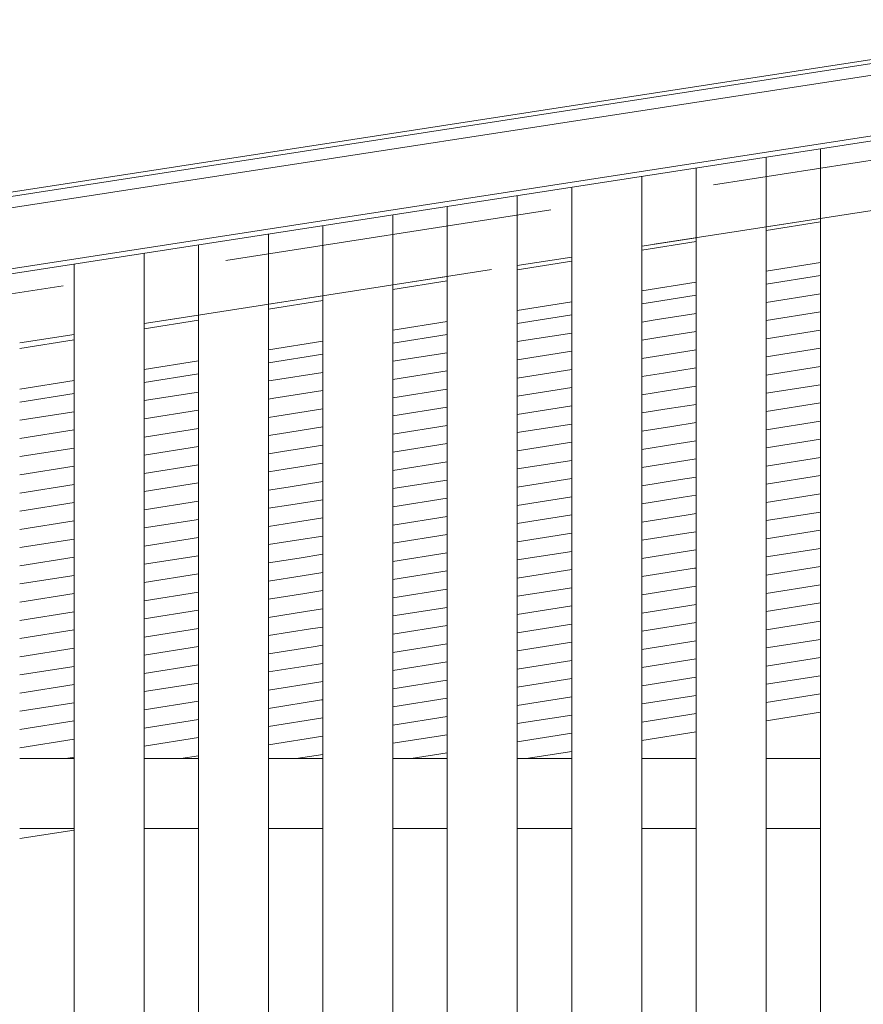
# Model space of a CAD drawing. Header units: millimetres. Extents: x -65 to 293624, y -1905 to 31061.
# Tile 239 of 256: x 120912 to 121454, y 23453 to 24087. Entities that reach past the tile are written whole.
import ezdxf

# ---------------------------------------------------------------- set-up
doc = ezdxf.new("R2010")
doc.units = ezdxf.units.MM
doc.header["$MEASUREMENT"] = 0
doc.linetypes.add('Hidden Line', pattern=[317.5, 211.666667, -105.833333])
for name, color, linetype in [('00 2D joon.AR', 7, 'Continuous'), ('1236 Katuslaed.AR', 7, 'Continuous'), ('1245 Sisehoovi varjestus.AR', 7, 'Continuous'), ('1248 Vihmaveerennid.AR', 7, 'Continuous'), ('1263 Katuse alusserv.AR', 7, 'Continuous')]:
    doc.layers.add(name, color=color, linetype=linetype)

# ---------------------------------------------------------------- blocks, each defined once
blk = doc.blocks.new('Section Element_1428_3', base_point=(20443.11, 12361.43))
at = {"layer": '1248 Vihmaveerennid.AR', "color": 7, "linetype": 'Continuous', "lineweight": 13}
for p, q in [((107570.49, 21918.29), (129117.53, 25242.47)), ((107568.05, 21915.2), (129117.8, 25239.8)), ((115501.87, 23131.81), (129118.53, 25232.53)), ((115501.87, 23092.64), (129122.41, 25193.96)), ((115501.87, 23089.49), (129122.72, 25190.86))]:
    blk.add_line(p, q, dxfattribs=at)
blk = doc.blocks.new('Section Element_1675_3', base_point=(20443.11, 12361.43))
at = {"layer": '1245 Sisehoovi varjestus.AR', "color": 7, "linetype": 'Continuous', "lineweight": 13}
for p, q in [((120946.87, 23611.43), (120911.87, 23611.43)), ((121026.87, 23611.43), (120991.87, 23611.43)), ((121106.87, 23611.43), (121071.87, 23611.43)), ((121186.87, 23611.43), (121151.87, 23611.43)), ((121266.87, 23611.43), (121231.87, 23611.43)), ((121346.87, 23611.43), (121311.87, 23611.43)), ((121426.87, 23611.43), (121391.87, 23611.43)), ((120946.87, 23566.43), (120911.87, 23566.43)), ((121026.87, 23566.43), (120991.87, 23566.43)), ((121106.87, 23566.43), (121071.87, 23566.43)), ((121186.87, 23566.43), (121151.87, 23566.43)), ((121266.87, 23566.43), (121231.87, 23566.43)), ((121346.87, 23566.43), (121311.87, 23566.43)), ((121426.87, 23566.43), (121391.87, 23566.43))]:
    blk.add_line(p, q, dxfattribs=at)
blk = doc.blocks.new('*X2294', base_point=(20443.11, 12361.43))
at = {"layer": '1263 Katuse alusserv.AR', "color": 7, "linetype": 'Continuous', "lineweight": 13}
for p, q in [((120946.87, 23846.24), (120911.87, 23840.71)), ((120946.87, 23846.24), (120911.87, 23840.71)), ((120946.87, 23834.54), (120911.87, 23829.01)), ((120946.87, 23834.54), (120911.87, 23829.01)), ((120946.87, 23822.84), (120911.87, 23817.31)), ((120946.87, 23822.84), (120911.87, 23817.31)), ((120946.87, 23811.14), (120911.87, 23805.61)), ((120946.87, 23811.14), (120911.87, 23805.61)), ((120946.87, 23799.45), (120911.87, 23793.92)), ((120946.87, 23799.45), (120911.87, 23793.92)), ((120946.87, 23787.75), (120911.87, 23782.22)), ((120946.87, 23787.75), (120911.87, 23782.22)), ((120946.87, 23776.05), (120911.87, 23770.52)), ((120946.87, 23776.05), (120911.87, 23770.52)), ((120946.87, 23764.35), (120911.87, 23758.82)), ((120946.87, 23764.35), (120911.87, 23758.82)), ((120946.87, 23752.65), (120911.87, 23747.12)), ((120946.87, 23752.65), (120911.87, 23747.12)), ((120946.87, 23740.95), (120911.87, 23735.42)), ((120946.87, 23740.95), (120911.87, 23735.42)), ((120946.87, 23729.26), (120911.87, 23723.73)), ((120946.87, 23729.26), (120911.87, 23723.73)), ((120946.87, 23717.56), (120911.87, 23712.03)), ((120946.87, 23717.56), (120911.87, 23712.03)), ((120946.87, 23705.86), (120911.87, 23700.33)), ((120946.87, 23705.86), (120911.87, 23700.33)), ((120946.87, 23694.16), (120911.87, 23688.63)), ((120946.87, 23694.16), (120911.87, 23688.63)), ((120946.87, 23682.46), (120911.87, 23676.93)), ((120946.87, 23682.46), (120911.87, 23676.93)), ((120946.87, 23670.76), (120911.87, 23665.23)), ((120946.87, 23670.76), (120911.87, 23665.23)), ((120946.87, 23659.07), (120911.87, 23653.54)), ((120946.87, 23659.07), (120911.87, 23653.54)), ((120946.87, 23647.37), (120911.87, 23641.84)), ((120946.87, 23647.37), (120911.87, 23641.84)), ((120946.87, 23635.67), (120911.87, 23630.14)), ((120946.87, 23635.67), (120911.87, 23630.14)), ((120946.87, 23623.97), (120911.87, 23618.44)), ((120946.87, 23623.97), (120911.87, 23618.44)), ((120946.87, 23612.27), (120941.53, 23611.43)), ((120946.87, 23612.27), (120941.53, 23611.43))]:
    blk.add_line(p, q, dxfattribs=at)
blk = doc.blocks.new('*X2295', base_point=(20443.11, 12361.43))
at = {"layer": '1263 Katuse alusserv.AR', "color": 7, "linetype": 'Continuous', "lineweight": 13}
for p, q in [((120946.87, 23846.24), (120911.87, 23840.71)), ((120946.87, 23846.24), (120911.87, 23840.71)), ((120946.87, 23834.54), (120911.87, 23829.01)), ((120946.87, 23834.54), (120911.87, 23829.01)), ((120946.87, 23822.84), (120911.87, 23817.31)), ((120946.87, 23822.84), (120911.87, 23817.31)), ((120946.87, 23811.14), (120911.87, 23805.61)), ((120946.87, 23811.14), (120911.87, 23805.61)), ((120946.87, 23799.45), (120911.87, 23793.92)), ((120946.87, 23799.45), (120911.87, 23793.92)), ((120946.87, 23787.75), (120911.87, 23782.22)), ((120946.87, 23787.75), (120911.87, 23782.22)), ((120946.87, 23776.05), (120911.87, 23770.52)), ((120946.87, 23776.05), (120911.87, 23770.52)), ((120946.87, 23764.35), (120911.87, 23758.82)), ((120946.87, 23764.35), (120911.87, 23758.82)), ((120946.87, 23752.65), (120911.87, 23747.12)), ((120946.87, 23752.65), (120911.87, 23747.12)), ((120946.87, 23740.95), (120911.87, 23735.42)), ((120946.87, 23740.95), (120911.87, 23735.42)), ((120946.87, 23729.26), (120911.87, 23723.73)), ((120946.87, 23729.26), (120911.87, 23723.73)), ((120946.87, 23717.56), (120911.87, 23712.03)), ((120946.87, 23717.56), (120911.87, 23712.03)), ((120946.87, 23705.86), (120911.87, 23700.33)), ((120946.87, 23705.86), (120911.87, 23700.33)), ((120946.87, 23694.16), (120911.87, 23688.63)), ((120946.87, 23694.16), (120911.87, 23688.63)), ((120946.87, 23682.46), (120911.87, 23676.93)), ((120946.87, 23682.46), (120911.87, 23676.93)), ((120946.87, 23670.76), (120911.87, 23665.23)), ((120946.87, 23670.76), (120911.87, 23665.23)), ((120946.87, 23659.07), (120911.87, 23653.54)), ((120946.87, 23659.07), (120911.87, 23653.54)), ((120946.87, 23647.37), (120911.87, 23641.84)), ((120946.87, 23647.37), (120911.87, 23641.84)), ((120946.87, 23635.67), (120911.87, 23630.14)), ((120946.87, 23635.67), (120911.87, 23630.14)), ((120946.87, 23623.97), (120911.87, 23618.44)), ((120946.87, 23623.97), (120911.87, 23618.44)), ((120946.87, 23612.27), (120941.53, 23611.43)), ((120946.87, 23612.27), (120941.53, 23611.43))]:
    blk.add_line(p, q, dxfattribs=at)
blk = doc.blocks.new('*X2298', base_point=(20443.11, 12361.43))
at = {"layer": '1263 Katuse alusserv.AR', "color": 7, "linetype": 'Continuous', "lineweight": 13}
for p, q in [((121026.87, 23858.88), (120991.87, 23853.35)), ((121026.87, 23858.88), (120991.87, 23853.35)), ((121026.87, 23847.18), (120991.87, 23841.65)), ((121026.87, 23847.18), (120991.87, 23841.65)), ((121026.87, 23835.48), (120991.87, 23829.95)), ((121026.87, 23835.48), (120991.87, 23829.95)), ((121026.87, 23823.78), (120991.87, 23818.25)), ((121026.87, 23823.78), (120991.87, 23818.25)), ((121026.87, 23812.09), (120991.87, 23806.56)), ((121026.87, 23812.09), (120991.87, 23806.56)), ((121026.87, 23800.39), (120991.87, 23794.86)), ((121026.87, 23800.39), (120991.87, 23794.86)), ((121026.87, 23788.69), (120991.87, 23783.16)), ((121026.87, 23788.69), (120991.87, 23783.16)), ((121026.87, 23776.99), (120991.87, 23771.46)), ((121026.87, 23776.99), (120991.87, 23771.46)), ((121026.87, 23765.29), (120991.87, 23759.76)), ((121026.87, 23765.29), (120991.87, 23759.76)), ((121026.87, 23753.59), (120991.87, 23748.06)), ((121026.87, 23753.59), (120991.87, 23748.06)), ((121026.87, 23741.9), (120991.87, 23736.37)), ((121026.87, 23741.9), (120991.87, 23736.37)), ((121026.87, 23730.2), (120991.87, 23724.67)), ((121026.87, 23730.2), (120991.87, 23724.67)), ((121026.87, 23718.5), (120991.87, 23712.97)), ((121026.87, 23718.5), (120991.87, 23712.97)), ((121026.87, 23706.8), (120991.87, 23701.27)), ((121026.87, 23706.8), (120991.87, 23701.27)), ((121026.87, 23695.1), (120991.87, 23689.57)), ((121026.87, 23695.1), (120991.87, 23689.57)), ((121026.87, 23683.41), (120991.87, 23677.88)), ((121026.87, 23683.41), (120991.87, 23677.88)), ((121026.87, 23671.71), (120991.87, 23666.18)), ((121026.87, 23671.71), (120991.87, 23666.18)), ((121026.87, 23660.01), (120991.87, 23654.48)), ((121026.87, 23660.01), (120991.87, 23654.48)), ((121026.87, 23648.31), (120991.87, 23642.78)), ((121026.87, 23648.31), (120991.87, 23642.78)), ((121026.87, 23636.61), (120991.87, 23631.08)), ((121026.87, 23636.61), (120991.87, 23631.08)), ((121026.87, 23624.91), (120991.87, 23619.38)), ((121026.87, 23624.91), (120991.87, 23619.38)), ((121026.87, 23613.22), (121015.56, 23611.43)), ((121026.87, 23613.22), (121015.56, 23611.43))]:
    blk.add_line(p, q, dxfattribs=at)
blk = doc.blocks.new('*X2299', base_point=(20443.11, 12361.43))
at = {"layer": '1263 Katuse alusserv.AR', "color": 7, "linetype": 'Continuous', "lineweight": 13}
for p, q in [((121026.87, 23858.88), (120991.87, 23853.35)), ((121026.87, 23858.88), (120991.87, 23853.35)), ((121026.87, 23847.18), (120991.87, 23841.65)), ((121026.87, 23847.18), (120991.87, 23841.65)), ((121026.87, 23835.48), (120991.87, 23829.95)), ((121026.87, 23835.48), (120991.87, 23829.95)), ((121026.87, 23823.78), (120991.87, 23818.25)), ((121026.87, 23823.78), (120991.87, 23818.25)), ((121026.87, 23812.09), (120991.87, 23806.56)), ((121026.87, 23812.09), (120991.87, 23806.56)), ((121026.87, 23800.39), (120991.87, 23794.86)), ((121026.87, 23800.39), (120991.87, 23794.86)), ((121026.87, 23788.69), (120991.87, 23783.16)), ((121026.87, 23788.69), (120991.87, 23783.16)), ((121026.87, 23776.99), (120991.87, 23771.46)), ((121026.87, 23776.99), (120991.87, 23771.46)), ((121026.87, 23765.29), (120991.87, 23759.76)), ((121026.87, 23765.29), (120991.87, 23759.76)), ((121026.87, 23753.59), (120991.87, 23748.06)), ((121026.87, 23753.59), (120991.87, 23748.06)), ((121026.87, 23741.9), (120991.87, 23736.37)), ((121026.87, 23741.9), (120991.87, 23736.37)), ((121026.87, 23730.2), (120991.87, 23724.67)), ((121026.87, 23730.2), (120991.87, 23724.67)), ((121026.87, 23718.5), (120991.87, 23712.97)), ((121026.87, 23718.5), (120991.87, 23712.97)), ((121026.87, 23706.8), (120991.87, 23701.27)), ((121026.87, 23706.8), (120991.87, 23701.27)), ((121026.87, 23695.1), (120991.87, 23689.57)), ((121026.87, 23695.1), (120991.87, 23689.57)), ((121026.87, 23683.41), (120991.87, 23677.88)), ((121026.87, 23683.41), (120991.87, 23677.88)), ((121026.87, 23671.71), (120991.87, 23666.18)), ((121026.87, 23671.71), (120991.87, 23666.18)), ((121026.87, 23660.01), (120991.87, 23654.48)), ((121026.87, 23660.01), (120991.87, 23654.48)), ((121026.87, 23648.31), (120991.87, 23642.78)), ((121026.87, 23648.31), (120991.87, 23642.78)), ((121026.87, 23636.61), (120991.87, 23631.08)), ((121026.87, 23636.61), (120991.87, 23631.08)), ((121026.87, 23624.91), (120991.87, 23619.38)), ((121026.87, 23624.91), (120991.87, 23619.38)), ((121026.87, 23613.22), (121015.56, 23611.43)), ((121026.87, 23613.22), (121015.56, 23611.43))]:
    blk.add_line(p, q, dxfattribs=at)
blk = doc.blocks.new('*X2300', base_point=(20443.11, 12361.43))
at = {"layer": '1263 Katuse alusserv.AR', "color": 7, "linetype": 'Continuous', "lineweight": 13}
for p, q in [((121106.87, 23871.52), (121071.87, 23865.99)), ((121106.87, 23871.52), (121071.87, 23865.99)), ((121073.6, 23854.56), (121071.87, 23854.29)), ((121073.6, 23854.56), (121071.87, 23854.29)), ((121106.87, 23859.82), (121073.6, 23854.56)), ((121106.87, 23859.82), (121073.6, 23854.56)), ((121106.87, 23848.12), (121075.4, 23843.15)), ((121106.87, 23848.12), (121075.4, 23843.15)), ((121075.4, 23843.15), (121071.87, 23842.59)), ((121075.4, 23843.15), (121071.87, 23842.59)), ((121106.87, 23836.42), (121077.2, 23831.74)), ((121106.87, 23836.42), (121077.2, 23831.74)), ((121077.2, 23831.74), (121071.87, 23830.89)), ((121077.2, 23831.74), (121071.87, 23830.89)), ((121106.87, 23824.73), (121079.01, 23820.32)), ((121106.87, 23824.73), (121079.01, 23820.32)), ((121079.01, 23820.32), (121071.87, 23819.2)), ((121079.01, 23820.32), (121071.87, 23819.2)), ((121106.87, 23813.03), (121080.81, 23808.91)), ((121106.87, 23813.03), (121080.81, 23808.91)), ((121080.81, 23808.91), (121071.87, 23807.5)), ((121080.81, 23808.91), (121071.87, 23807.5)), ((121082.61, 23797.5), (121071.87, 23795.8)), ((121082.61, 23797.5), (121071.87, 23795.8)), ((121106.87, 23801.33), (121082.61, 23797.5)), ((121106.87, 23801.33), (121082.61, 23797.5)), ((121084.42, 23786.08), (121071.87, 23784.1)), ((121084.42, 23786.08), (121071.87, 23784.1)), ((121106.87, 23789.63), (121084.42, 23786.08)), ((121106.87, 23789.63), (121084.42, 23786.08)), ((121086.22, 23774.67), (121071.87, 23772.4)), ((121086.22, 23774.67), (121071.87, 23772.4)), ((121106.87, 23777.93), (121086.22, 23774.67)), ((121106.87, 23777.93), (121086.22, 23774.67)), ((121106.87, 23766.24), (121088.02, 23763.26)), ((121106.87, 23766.24), (121088.02, 23763.26)), ((121088.02, 23763.26), (121071.87, 23760.7)), ((121088.02, 23763.26), (121071.87, 23760.7)), ((121106.87, 23754.54), (121089.83, 23751.84)), ((121106.87, 23754.54), (121089.83, 23751.84)), ((121089.83, 23751.84), (121071.87, 23749.01)), ((121089.83, 23751.84), (121071.87, 23749.01)), ((121091.63, 23740.43), (121071.87, 23737.31)), ((121091.63, 23740.43), (121071.87, 23737.31)), ((121106.87, 23742.84), (121091.63, 23740.43)), ((121106.87, 23742.84), (121091.63, 23740.43)), ((121093.43, 23729.02), (121071.87, 23725.61)), ((121093.43, 23729.02), (121071.87, 23725.61)), ((121106.87, 23731.14), (121093.43, 23729.02)), ((121106.87, 23731.14), (121093.43, 23729.02)), ((121095.24, 23717.6), (121071.87, 23713.91)), ((121095.24, 23717.6), (121071.87, 23713.91)), ((121106.87, 23719.44), (121095.24, 23717.6)), ((121106.87, 23719.44), (121095.24, 23717.6)), ((121097.04, 23706.19), (121071.87, 23702.21)), ((121097.04, 23706.19), (121071.87, 23702.21)), ((121106.87, 23707.74), (121097.04, 23706.19)), ((121106.87, 23707.74), (121097.04, 23706.19)), ((121106.87, 23696.05), (121098.84, 23694.78)), ((121106.87, 23696.05), (121098.84, 23694.78)), ((121098.84, 23694.78), (121071.87, 23690.52)), ((121098.84, 23694.78), (121071.87, 23690.52)), ((121100.65, 23683.36), (121071.87, 23678.82)), ((121100.65, 23683.36), (121071.87, 23678.82)), ((121106.87, 23684.35), (121100.65, 23683.36)), ((121106.87, 23684.35), (121100.65, 23683.36)), ((121102.45, 23671.95), (121071.87, 23667.12)), ((121102.45, 23671.95), (121071.87, 23667.12)), ((121106.87, 23672.65), (121102.45, 23671.95)), ((121106.87, 23672.65), (121102.45, 23671.95)), ((121104.25, 23660.54), (121071.87, 23655.42)), ((121104.25, 23660.54), (121071.87, 23655.42)), ((121106.87, 23660.95), (121104.25, 23660.54)), ((121106.87, 23660.95), (121104.25, 23660.54)), ((121106.06, 23649.12), (121071.87, 23643.72)), ((121106.06, 23649.12), (121071.87, 23643.72)), ((121106.87, 23649.25), (121106.06, 23649.12)), ((121106.87, 23649.25), (121106.06, 23649.12)), ((121106.87, 23637.55), (121071.87, 23632.02)), ((121106.87, 23637.55), (121071.87, 23632.02)), ((121106.87, 23625.86), (121071.87, 23620.33)), ((121106.87, 23625.86), (121071.87, 23620.33)), ((121106.87, 23614.16), (121089.6, 23611.43)), ((121106.87, 23614.16), (121089.6, 23611.43))]:
    blk.add_line(p, q, dxfattribs=at)
blk = doc.blocks.new('*X2301', base_point=(20443.11, 12361.43))
at = {"layer": '1263 Katuse alusserv.AR', "color": 7, "linetype": 'Continuous', "lineweight": 13}
for p, q in [((121106.87, 23871.52), (121071.87, 23865.99)), ((121106.87, 23871.52), (121071.87, 23865.99)), ((121073.6, 23854.56), (121071.87, 23854.29)), ((121073.6, 23854.56), (121071.87, 23854.29)), ((121106.87, 23859.82), (121073.6, 23854.56)), ((121106.87, 23859.82), (121073.6, 23854.56)), ((121106.87, 23848.12), (121075.4, 23843.15)), ((121106.87, 23848.12), (121075.4, 23843.15)), ((121075.4, 23843.15), (121071.87, 23842.59)), ((121075.4, 23843.15), (121071.87, 23842.59)), ((121106.87, 23836.42), (121077.2, 23831.74)), ((121106.87, 23836.42), (121077.2, 23831.74)), ((121077.2, 23831.74), (121071.87, 23830.89)), ((121077.2, 23831.74), (121071.87, 23830.89)), ((121106.87, 23824.73), (121079.01, 23820.32)), ((121106.87, 23824.73), (121079.01, 23820.32)), ((121079.01, 23820.32), (121071.87, 23819.2)), ((121079.01, 23820.32), (121071.87, 23819.2)), ((121106.87, 23813.03), (121080.81, 23808.91)), ((121106.87, 23813.03), (121080.81, 23808.91)), ((121080.81, 23808.91), (121071.87, 23807.5)), ((121080.81, 23808.91), (121071.87, 23807.5)), ((121082.61, 23797.5), (121071.87, 23795.8)), ((121082.61, 23797.5), (121071.87, 23795.8)), ((121106.87, 23801.33), (121082.61, 23797.5)), ((121106.87, 23801.33), (121082.61, 23797.5)), ((121084.42, 23786.08), (121071.87, 23784.1)), ((121084.42, 23786.08), (121071.87, 23784.1)), ((121106.87, 23789.63), (121084.42, 23786.08)), ((121106.87, 23789.63), (121084.42, 23786.08)), ((121086.22, 23774.67), (121071.87, 23772.4)), ((121086.22, 23774.67), (121071.87, 23772.4)), ((121106.87, 23777.93), (121086.22, 23774.67)), ((121106.87, 23777.93), (121086.22, 23774.67)), ((121106.87, 23766.24), (121088.02, 23763.26)), ((121106.87, 23766.24), (121088.02, 23763.26)), ((121088.02, 23763.26), (121071.87, 23760.7)), ((121088.02, 23763.26), (121071.87, 23760.7)), ((121106.87, 23754.54), (121089.83, 23751.84)), ((121106.87, 23754.54), (121089.83, 23751.84)), ((121089.83, 23751.84), (121071.87, 23749.01)), ((121089.83, 23751.84), (121071.87, 23749.01)), ((121091.63, 23740.43), (121071.87, 23737.31)), ((121091.63, 23740.43), (121071.87, 23737.31)), ((121106.87, 23742.84), (121091.63, 23740.43)), ((121106.87, 23742.84), (121091.63, 23740.43)), ((121093.43, 23729.02), (121071.87, 23725.61)), ((121093.43, 23729.02), (121071.87, 23725.61)), ((121106.87, 23731.14), (121093.43, 23729.02)), ((121106.87, 23731.14), (121093.43, 23729.02)), ((121095.24, 23717.6), (121071.87, 23713.91)), ((121095.24, 23717.6), (121071.87, 23713.91)), ((121106.87, 23719.44), (121095.24, 23717.6)), ((121106.87, 23719.44), (121095.24, 23717.6)), ((121097.04, 23706.19), (121071.87, 23702.21)), ((121097.04, 23706.19), (121071.87, 23702.21)), ((121106.87, 23707.74), (121097.04, 23706.19)), ((121106.87, 23707.74), (121097.04, 23706.19)), ((121106.87, 23696.05), (121098.84, 23694.78)), ((121106.87, 23696.05), (121098.84, 23694.78)), ((121098.84, 23694.78), (121071.87, 23690.52)), ((121098.84, 23694.78), (121071.87, 23690.52)), ((121100.65, 23683.36), (121071.87, 23678.82)), ((121100.65, 23683.36), (121071.87, 23678.82)), ((121106.87, 23684.35), (121100.65, 23683.36)), ((121106.87, 23684.35), (121100.65, 23683.36)), ((121102.45, 23671.95), (121071.87, 23667.12)), ((121102.45, 23671.95), (121071.87, 23667.12)), ((121106.87, 23672.65), (121102.45, 23671.95)), ((121106.87, 23672.65), (121102.45, 23671.95)), ((121104.25, 23660.54), (121071.87, 23655.42)), ((121104.25, 23660.54), (121071.87, 23655.42)), ((121106.87, 23660.95), (121104.25, 23660.54)), ((121106.87, 23660.95), (121104.25, 23660.54)), ((121106.06, 23649.12), (121071.87, 23643.72)), ((121106.06, 23649.12), (121071.87, 23643.72)), ((121106.87, 23649.25), (121106.06, 23649.12)), ((121106.87, 23649.25), (121106.06, 23649.12)), ((121106.87, 23637.55), (121071.87, 23632.02)), ((121106.87, 23637.55), (121071.87, 23632.02)), ((121106.87, 23625.86), (121071.87, 23620.33)), ((121106.87, 23625.86), (121071.87, 23620.33)), ((121106.87, 23614.16), (121089.6, 23611.43)), ((121106.87, 23614.16), (121089.6, 23611.43))]:
    blk.add_line(p, q, dxfattribs=at)
blk = doc.blocks.new('*X2302', base_point=(20443.11, 12361.43))
at = {"layer": '1263 Katuse alusserv.AR', "color": 7, "linetype": 'Continuous', "lineweight": 13}
for p, q in [((121186.87, 23884.16), (121151.87, 23878.63)), ((121186.87, 23884.16), (121151.87, 23878.63)), ((121186.87, 23872.46), (121151.87, 23866.93)), ((121186.87, 23872.46), (121151.87, 23866.93)), ((121186.87, 23860.76), (121151.87, 23855.23)), ((121186.87, 23860.76), (121151.87, 23855.23)), ((121186.87, 23849.06), (121151.87, 23843.53)), ((121186.87, 23849.06), (121151.87, 23843.53)), ((121186.87, 23837.37), (121151.87, 23831.84)), ((121186.87, 23837.37), (121151.87, 23831.84)), ((121186.87, 23825.67), (121151.87, 23820.14)), ((121186.87, 23825.67), (121151.87, 23820.14)), ((121186.87, 23813.97), (121151.87, 23808.44)), ((121186.87, 23813.97), (121151.87, 23808.44)), ((121186.87, 23802.27), (121151.87, 23796.74)), ((121186.87, 23802.27), (121151.87, 23796.74)), ((121186.87, 23790.57), (121151.87, 23785.04)), ((121186.87, 23790.57), (121151.87, 23785.04)), ((121186.87, 23778.88), (121151.87, 23773.35)), ((121186.87, 23778.88), (121151.87, 23773.35)), ((121186.87, 23767.18), (121151.87, 23761.65)), ((121186.87, 23767.18), (121151.87, 23761.65)), ((121186.87, 23755.48), (121151.87, 23749.95)), ((121186.87, 23755.48), (121151.87, 23749.95)), ((121186.87, 23743.78), (121151.87, 23738.25)), ((121186.87, 23743.78), (121151.87, 23738.25)), ((121186.87, 23732.08), (121151.87, 23726.55)), ((121186.87, 23732.08), (121151.87, 23726.55)), ((121186.87, 23720.38), (121151.87, 23714.85)), ((121186.87, 23720.38), (121151.87, 23714.85)), ((121186.87, 23708.69), (121151.87, 23703.16)), ((121186.87, 23708.69), (121151.87, 23703.16)), ((121186.87, 23696.99), (121151.87, 23691.46)), ((121186.87, 23696.99), (121151.87, 23691.46)), ((121186.87, 23685.29), (121151.87, 23679.76)), ((121186.87, 23685.29), (121151.87, 23679.76)), ((121186.87, 23673.59), (121151.87, 23668.06)), ((121186.87, 23673.59), (121151.87, 23668.06)), ((121186.87, 23661.89), (121151.87, 23656.36)), ((121186.87, 23661.89), (121151.87, 23656.36)), ((121186.87, 23650.19), (121151.87, 23644.66)), ((121186.87, 23650.19), (121151.87, 23644.66)), ((121186.87, 23638.5), (121151.87, 23632.97)), ((121186.87, 23638.5), (121151.87, 23632.97)), ((121186.87, 23626.8), (121151.87, 23621.27)), ((121186.87, 23626.8), (121151.87, 23621.27)), ((121186.87, 23615.1), (121163.64, 23611.43)), ((121186.87, 23615.1), (121163.64, 23611.43))]:
    blk.add_line(p, q, dxfattribs=at)
blk = doc.blocks.new('*X2303', base_point=(20443.11, 12361.43))
at = {"layer": '1263 Katuse alusserv.AR', "color": 7, "linetype": 'Continuous', "lineweight": 13}
for p, q in [((121186.87, 23884.16), (121151.87, 23878.63)), ((121186.87, 23884.16), (121151.87, 23878.63)), ((121186.87, 23872.46), (121151.87, 23866.93)), ((121186.87, 23872.46), (121151.87, 23866.93)), ((121186.87, 23860.76), (121151.87, 23855.23)), ((121186.87, 23860.76), (121151.87, 23855.23)), ((121186.87, 23849.06), (121151.87, 23843.53)), ((121186.87, 23849.06), (121151.87, 23843.53)), ((121186.87, 23837.37), (121151.87, 23831.84)), ((121186.87, 23837.37), (121151.87, 23831.84)), ((121186.87, 23825.67), (121151.87, 23820.14)), ((121186.87, 23825.67), (121151.87, 23820.14)), ((121186.87, 23813.97), (121151.87, 23808.44)), ((121186.87, 23813.97), (121151.87, 23808.44)), ((121186.87, 23802.27), (121151.87, 23796.74)), ((121186.87, 23802.27), (121151.87, 23796.74)), ((121186.87, 23790.57), (121151.87, 23785.04)), ((121186.87, 23790.57), (121151.87, 23785.04)), ((121186.87, 23778.88), (121151.87, 23773.35)), ((121186.87, 23778.88), (121151.87, 23773.35)), ((121186.87, 23767.18), (121151.87, 23761.65)), ((121186.87, 23767.18), (121151.87, 23761.65)), ((121186.87, 23755.48), (121151.87, 23749.95)), ((121186.87, 23755.48), (121151.87, 23749.95)), ((121186.87, 23743.78), (121151.87, 23738.25)), ((121186.87, 23743.78), (121151.87, 23738.25)), ((121186.87, 23732.08), (121151.87, 23726.55)), ((121186.87, 23732.08), (121151.87, 23726.55)), ((121186.87, 23720.38), (121151.87, 23714.85)), ((121186.87, 23720.38), (121151.87, 23714.85)), ((121186.87, 23708.69), (121151.87, 23703.16)), ((121186.87, 23708.69), (121151.87, 23703.16)), ((121186.87, 23696.99), (121151.87, 23691.46)), ((121186.87, 23696.99), (121151.87, 23691.46)), ((121186.87, 23685.29), (121151.87, 23679.76)), ((121186.87, 23685.29), (121151.87, 23679.76)), ((121186.87, 23673.59), (121151.87, 23668.06)), ((121186.87, 23673.59), (121151.87, 23668.06)), ((121186.87, 23661.89), (121151.87, 23656.36)), ((121186.87, 23661.89), (121151.87, 23656.36)), ((121186.87, 23650.19), (121151.87, 23644.66)), ((121186.87, 23650.19), (121151.87, 23644.66)), ((121186.87, 23638.5), (121151.87, 23632.97)), ((121186.87, 23638.5), (121151.87, 23632.97)), ((121186.87, 23626.8), (121151.87, 23621.27)), ((121186.87, 23626.8), (121151.87, 23621.27)), ((121186.87, 23615.1), (121163.64, 23611.43)), ((121186.87, 23615.1), (121163.64, 23611.43))]:
    blk.add_line(p, q, dxfattribs=at)
blk = doc.blocks.new('*X2304', base_point=(20443.11, 12361.43))
at = {"layer": '1263 Katuse alusserv.AR', "color": 7, "linetype": 'Continuous', "lineweight": 13}
for p, q in [((121266.87, 23896.8), (121231.87, 23891.27)), ((121266.87, 23896.8), (121231.87, 23891.27)), ((121266.87, 23885.1), (121231.87, 23879.57)), ((121266.87, 23885.1), (121231.87, 23879.57)), ((121266.87, 23873.4), (121231.87, 23867.87)), ((121266.87, 23873.4), (121231.87, 23867.87)), ((121266.87, 23861.71), (121231.87, 23856.18)), ((121266.87, 23861.71), (121231.87, 23856.18)), ((121266.87, 23850.01), (121231.87, 23844.48)), ((121266.87, 23850.01), (121231.87, 23844.48)), ((121266.87, 23838.31), (121231.87, 23832.78)), ((121266.87, 23838.31), (121231.87, 23832.78)), ((121266.87, 23826.61), (121231.87, 23821.08)), ((121266.87, 23826.61), (121231.87, 23821.08)), ((121266.87, 23814.91), (121231.87, 23809.38)), ((121266.87, 23814.91), (121231.87, 23809.38)), ((121266.87, 23803.21), (121231.87, 23797.68)), ((121266.87, 23803.21), (121231.87, 23797.68)), ((121266.87, 23791.52), (121231.87, 23785.99)), ((121266.87, 23791.52), (121231.87, 23785.99)), ((121266.87, 23779.82), (121231.87, 23774.29)), ((121266.87, 23779.82), (121231.87, 23774.29)), ((121266.87, 23768.12), (121231.87, 23762.59)), ((121266.87, 23768.12), (121231.87, 23762.59)), ((121266.87, 23756.42), (121231.87, 23750.89)), ((121266.87, 23756.42), (121231.87, 23750.89)), ((121266.87, 23744.72), (121231.87, 23739.19)), ((121266.87, 23744.72), (121231.87, 23739.19)), ((121266.87, 23733.02), (121231.87, 23727.49)), ((121266.87, 23733.02), (121231.87, 23727.49)), ((121266.87, 23721.33), (121231.87, 23715.8)), ((121266.87, 23721.33), (121231.87, 23715.8)), ((121266.87, 23709.63), (121231.87, 23704.1)), ((121266.87, 23709.63), (121231.87, 23704.1)), ((121266.87, 23697.93), (121231.87, 23692.4)), ((121266.87, 23697.93), (121231.87, 23692.4)), ((121266.87, 23686.23), (121231.87, 23680.7)), ((121266.87, 23686.23), (121231.87, 23680.7)), ((121266.87, 23674.53), (121231.87, 23669)), ((121266.87, 23674.53), (121231.87, 23669)), ((121266.87, 23662.83), (121231.87, 23657.3)), ((121266.87, 23662.83), (121231.87, 23657.3)), ((121266.87, 23651.14), (121231.87, 23645.61)), ((121266.87, 23651.14), (121231.87, 23645.61)), ((121266.87, 23639.44), (121231.87, 23633.91)), ((121266.87, 23639.44), (121231.87, 23633.91)), ((121266.87, 23627.74), (121231.87, 23622.21)), ((121266.87, 23627.74), (121231.87, 23622.21))]:
    blk.add_line(p, q, dxfattribs=at)
blk = doc.blocks.new('*X2305', base_point=(20443.11, 12361.43))
at = {"layer": '1263 Katuse alusserv.AR', "color": 7, "linetype": 'Continuous', "lineweight": 13}
for p, q in [((121266.87, 23896.8), (121231.87, 23891.27)), ((121266.87, 23896.8), (121231.87, 23891.27)), ((121266.87, 23885.1), (121231.87, 23879.57)), ((121266.87, 23885.1), (121231.87, 23879.57)), ((121266.87, 23873.4), (121231.87, 23867.87)), ((121266.87, 23873.4), (121231.87, 23867.87)), ((121266.87, 23861.71), (121231.87, 23856.18)), ((121266.87, 23861.71), (121231.87, 23856.18)), ((121266.87, 23850.01), (121231.87, 23844.48)), ((121266.87, 23850.01), (121231.87, 23844.48)), ((121266.87, 23838.31), (121231.87, 23832.78)), ((121266.87, 23838.31), (121231.87, 23832.78)), ((121266.87, 23826.61), (121231.87, 23821.08)), ((121266.87, 23826.61), (121231.87, 23821.08)), ((121266.87, 23814.91), (121231.87, 23809.38)), ((121266.87, 23814.91), (121231.87, 23809.38)), ((121266.87, 23803.21), (121231.87, 23797.68)), ((121266.87, 23803.21), (121231.87, 23797.68)), ((121266.87, 23791.52), (121231.87, 23785.99)), ((121266.87, 23791.52), (121231.87, 23785.99)), ((121266.87, 23779.82), (121231.87, 23774.29)), ((121266.87, 23779.82), (121231.87, 23774.29)), ((121266.87, 23768.12), (121231.87, 23762.59)), ((121266.87, 23768.12), (121231.87, 23762.59)), ((121266.87, 23756.42), (121231.87, 23750.89)), ((121266.87, 23756.42), (121231.87, 23750.89)), ((121266.87, 23744.72), (121231.87, 23739.19)), ((121266.87, 23744.72), (121231.87, 23739.19)), ((121266.87, 23733.02), (121231.87, 23727.49)), ((121266.87, 23733.02), (121231.87, 23727.49)), ((121266.87, 23721.33), (121231.87, 23715.8)), ((121266.87, 23721.33), (121231.87, 23715.8)), ((121266.87, 23709.63), (121231.87, 23704.1)), ((121266.87, 23709.63), (121231.87, 23704.1)), ((121266.87, 23697.93), (121231.87, 23692.4)), ((121266.87, 23697.93), (121231.87, 23692.4)), ((121266.87, 23686.23), (121231.87, 23680.7)), ((121266.87, 23686.23), (121231.87, 23680.7)), ((121266.87, 23674.53), (121231.87, 23669)), ((121266.87, 23674.53), (121231.87, 23669)), ((121266.87, 23662.83), (121231.87, 23657.3)), ((121266.87, 23662.83), (121231.87, 23657.3)), ((121266.87, 23651.14), (121231.87, 23645.61)), ((121266.87, 23651.14), (121231.87, 23645.61)), ((121266.87, 23639.44), (121231.87, 23633.91)), ((121266.87, 23639.44), (121231.87, 23633.91)), ((121266.87, 23627.74), (121231.87, 23622.21)), ((121266.87, 23627.74), (121231.87, 23622.21))]:
    blk.add_line(p, q, dxfattribs=at)
blk = doc.blocks.new('*X2306', base_point=(20443.11, 12361.43))
at = {"layer": '1263 Katuse alusserv.AR', "color": 7, "linetype": 'Continuous', "lineweight": 13}
for p, q in [((121318.73, 23904.99), (121311.87, 23903.91)), ((121318.73, 23904.99), (121311.87, 23903.91)), ((121346.87, 23909.44), (121318.73, 23904.99)), ((121346.87, 23909.44), (121318.73, 23904.99)), ((121320.53, 23893.58), (121311.87, 23892.21)), ((121320.53, 23893.58), (121311.87, 23892.21)), ((121346.87, 23897.74), (121320.53, 23893.58)), ((121346.87, 23897.74), (121320.53, 23893.58)), ((121346.87, 23886.04), (121322.34, 23882.17)), ((121346.87, 23886.04), (121322.34, 23882.17)), ((121322.34, 23882.17), (121311.87, 23880.51)), ((121322.34, 23882.17), (121311.87, 23880.51)), ((121346.87, 23874.35), (121324.14, 23870.75)), ((121346.87, 23874.35), (121324.14, 23870.75)), ((121324.14, 23870.75), (121311.87, 23868.82)), ((121324.14, 23870.75), (121311.87, 23868.82)), ((121346.87, 23862.65), (121325.94, 23859.34)), ((121346.87, 23862.65), (121325.94, 23859.34)), ((121325.94, 23859.34), (121311.87, 23857.12)), ((121325.94, 23859.34), (121311.87, 23857.12)), ((121327.75, 23847.93), (121311.87, 23845.42)), ((121327.75, 23847.93), (121311.87, 23845.42)), ((121346.87, 23850.95), (121327.75, 23847.93)), ((121346.87, 23850.95), (121327.75, 23847.93)), ((121329.55, 23836.51), (121311.87, 23833.72)), ((121329.55, 23836.51), (121311.87, 23833.72)), ((121346.87, 23839.25), (121329.55, 23836.51)), ((121346.87, 23839.25), (121329.55, 23836.51)), ((121331.35, 23825.1), (121311.87, 23822.02)), ((121331.35, 23825.1), (121311.87, 23822.02)), ((121346.87, 23827.55), (121331.35, 23825.1)), ((121346.87, 23827.55), (121331.35, 23825.1)), ((121333.16, 23813.69), (121311.87, 23810.32)), ((121333.16, 23813.69), (121311.87, 23810.32)), ((121346.87, 23815.85), (121333.16, 23813.69)), ((121346.87, 23815.85), (121333.16, 23813.69)), ((121346.87, 23804.16), (121334.96, 23802.27)), ((121346.87, 23804.16), (121334.96, 23802.27)), ((121334.96, 23802.27), (121311.87, 23798.63)), ((121334.96, 23802.27), (121311.87, 23798.63)), ((121336.76, 23790.86), (121311.87, 23786.93)), ((121336.76, 23790.86), (121311.87, 23786.93)), ((121346.87, 23792.46), (121336.76, 23790.86)), ((121346.87, 23792.46), (121336.76, 23790.86)), ((121338.57, 23779.45), (121311.87, 23775.23)), ((121338.57, 23779.45), (121311.87, 23775.23)), ((121346.87, 23780.76), (121338.57, 23779.45)), ((121346.87, 23780.76), (121338.57, 23779.45)), ((121340.37, 23768.03), (121311.87, 23763.53)), ((121340.37, 23768.03), (121311.87, 23763.53)), ((121346.87, 23769.06), (121340.37, 23768.03)), ((121346.87, 23769.06), (121340.37, 23768.03)), ((121342.17, 23756.62), (121311.87, 23751.83)), ((121342.17, 23756.62), (121311.87, 23751.83)), ((121346.87, 23757.36), (121342.17, 23756.62)), ((121346.87, 23757.36), (121342.17, 23756.62)), ((121343.98, 23745.21), (121311.87, 23740.13)), ((121343.98, 23745.21), (121311.87, 23740.13)), ((121346.87, 23745.66), (121343.98, 23745.21)), ((121346.87, 23745.66), (121343.98, 23745.21)), ((121345.78, 23733.79), (121311.87, 23728.44)), ((121345.78, 23733.79), (121311.87, 23728.44)), ((121346.87, 23733.97), (121345.78, 23733.79)), ((121346.87, 23733.97), (121345.78, 23733.79)), ((121346.87, 23722.27), (121311.87, 23716.74)), ((121346.87, 23722.27), (121311.87, 23716.74)), ((121346.87, 23710.57), (121311.87, 23705.04)), ((121346.87, 23710.57), (121311.87, 23705.04)), ((121346.87, 23698.87), (121311.87, 23693.34)), ((121346.87, 23698.87), (121311.87, 23693.34)), ((121346.87, 23687.17), (121311.87, 23681.64)), ((121346.87, 23687.17), (121311.87, 23681.64)), ((121346.87, 23675.48), (121311.87, 23669.94)), ((121346.87, 23675.48), (121311.87, 23669.94)), ((121346.87, 23663.78), (121311.87, 23658.25)), ((121346.87, 23663.78), (121311.87, 23658.25)), ((121346.87, 23652.08), (121311.87, 23646.55)), ((121346.87, 23652.08), (121311.87, 23646.55)), ((121346.87, 23640.38), (121311.87, 23634.85)), ((121346.87, 23640.38), (121311.87, 23634.85))]:
    blk.add_line(p, q, dxfattribs=at)
blk = doc.blocks.new('*X2307', base_point=(20443.11, 12361.43))
at = {"layer": '1263 Katuse alusserv.AR', "color": 7, "linetype": 'Continuous', "lineweight": 13}
for p, q in [((121318.73, 23904.99), (121311.87, 23903.91)), ((121318.73, 23904.99), (121311.87, 23903.91)), ((121346.87, 23909.44), (121318.73, 23904.99)), ((121346.87, 23909.44), (121318.73, 23904.99)), ((121320.53, 23893.58), (121311.87, 23892.21)), ((121320.53, 23893.58), (121311.87, 23892.21)), ((121346.87, 23897.74), (121320.53, 23893.58)), ((121346.87, 23897.74), (121320.53, 23893.58)), ((121346.87, 23886.04), (121322.34, 23882.17)), ((121346.87, 23886.04), (121322.34, 23882.17)), ((121322.34, 23882.17), (121311.87, 23880.51)), ((121322.34, 23882.17), (121311.87, 23880.51)), ((121346.87, 23874.35), (121324.14, 23870.75)), ((121346.87, 23874.35), (121324.14, 23870.75)), ((121324.14, 23870.75), (121311.87, 23868.82)), ((121324.14, 23870.75), (121311.87, 23868.82)), ((121346.87, 23862.65), (121325.94, 23859.34)), ((121346.87, 23862.65), (121325.94, 23859.34)), ((121325.94, 23859.34), (121311.87, 23857.12)), ((121325.94, 23859.34), (121311.87, 23857.12)), ((121327.75, 23847.93), (121311.87, 23845.42)), ((121327.75, 23847.93), (121311.87, 23845.42)), ((121346.87, 23850.95), (121327.75, 23847.93)), ((121346.87, 23850.95), (121327.75, 23847.93)), ((121329.55, 23836.51), (121311.87, 23833.72)), ((121329.55, 23836.51), (121311.87, 23833.72)), ((121346.87, 23839.25), (121329.55, 23836.51)), ((121346.87, 23839.25), (121329.55, 23836.51)), ((121331.35, 23825.1), (121311.87, 23822.02)), ((121331.35, 23825.1), (121311.87, 23822.02)), ((121346.87, 23827.55), (121331.35, 23825.1)), ((121346.87, 23827.55), (121331.35, 23825.1)), ((121333.16, 23813.69), (121311.87, 23810.32)), ((121333.16, 23813.69), (121311.87, 23810.32)), ((121346.87, 23815.85), (121333.16, 23813.69)), ((121346.87, 23815.85), (121333.16, 23813.69)), ((121346.87, 23804.16), (121334.96, 23802.27)), ((121346.87, 23804.16), (121334.96, 23802.27)), ((121334.96, 23802.27), (121311.87, 23798.63)), ((121334.96, 23802.27), (121311.87, 23798.63)), ((121336.76, 23790.86), (121311.87, 23786.93)), ((121336.76, 23790.86), (121311.87, 23786.93)), ((121346.87, 23792.46), (121336.76, 23790.86)), ((121346.87, 23792.46), (121336.76, 23790.86)), ((121338.57, 23779.45), (121311.87, 23775.23)), ((121338.57, 23779.45), (121311.87, 23775.23)), ((121346.87, 23780.76), (121338.57, 23779.45)), ((121346.87, 23780.76), (121338.57, 23779.45)), ((121340.37, 23768.03), (121311.87, 23763.53)), ((121340.37, 23768.03), (121311.87, 23763.53)), ((121346.87, 23769.06), (121340.37, 23768.03)), ((121346.87, 23769.06), (121340.37, 23768.03)), ((121342.17, 23756.62), (121311.87, 23751.83)), ((121342.17, 23756.62), (121311.87, 23751.83)), ((121346.87, 23757.36), (121342.17, 23756.62)), ((121346.87, 23757.36), (121342.17, 23756.62)), ((121343.98, 23745.21), (121311.87, 23740.13)), ((121343.98, 23745.21), (121311.87, 23740.13)), ((121346.87, 23745.66), (121343.98, 23745.21)), ((121346.87, 23745.66), (121343.98, 23745.21)), ((121345.78, 23733.79), (121311.87, 23728.44)), ((121345.78, 23733.79), (121311.87, 23728.44)), ((121346.87, 23733.97), (121345.78, 23733.79)), ((121346.87, 23733.97), (121345.78, 23733.79)), ((121346.87, 23722.27), (121311.87, 23716.74)), ((121346.87, 23722.27), (121311.87, 23716.74)), ((121346.87, 23710.57), (121311.87, 23705.04)), ((121346.87, 23710.57), (121311.87, 23705.04)), ((121346.87, 23698.87), (121311.87, 23693.34)), ((121346.87, 23698.87), (121311.87, 23693.34)), ((121346.87, 23687.17), (121311.87, 23681.64)), ((121346.87, 23687.17), (121311.87, 23681.64)), ((121346.87, 23675.48), (121311.87, 23669.94)), ((121346.87, 23675.48), (121311.87, 23669.94)), ((121346.87, 23663.78), (121311.87, 23658.25)), ((121346.87, 23663.78), (121311.87, 23658.25)), ((121346.87, 23652.08), (121311.87, 23646.55)), ((121346.87, 23652.08), (121311.87, 23646.55)), ((121346.87, 23640.38), (121311.87, 23634.85)), ((121346.87, 23640.38), (121311.87, 23634.85))]:
    blk.add_line(p, q, dxfattribs=at)
blk = doc.blocks.new('*X2308', base_point=(20443.11, 12361.43))
at = {"layer": '1263 Katuse alusserv.AR', "color": 7, "linetype": 'Continuous', "lineweight": 13}
for p, q in [((121426.87, 23922.08), (121391.87, 23916.55)), ((121426.87, 23922.08), (121391.87, 23916.55)), ((121426.87, 23910.38), (121391.87, 23904.85)), ((121426.87, 23910.38), (121391.87, 23904.85)), ((121426.87, 23898.68), (121391.87, 23893.15)), ((121426.87, 23898.68), (121391.87, 23893.15)), ((121426.87, 23886.99), (121391.87, 23881.46)), ((121426.87, 23886.99), (121391.87, 23881.46)), ((121426.87, 23875.29), (121391.87, 23869.76)), ((121426.87, 23875.29), (121391.87, 23869.76)), ((121426.87, 23863.59), (121391.87, 23858.06)), ((121426.87, 23863.59), (121391.87, 23858.06)), ((121426.87, 23851.89), (121391.87, 23846.36)), ((121426.87, 23851.89), (121391.87, 23846.36)), ((121426.87, 23840.19), (121391.87, 23834.66)), ((121426.87, 23840.19), (121391.87, 23834.66)), ((121426.87, 23828.49), (121391.87, 23822.96)), ((121426.87, 23828.49), (121391.87, 23822.96)), ((121426.87, 23816.8), (121391.87, 23811.27)), ((121426.87, 23816.8), (121391.87, 23811.27)), ((121426.87, 23805.1), (121391.87, 23799.57)), ((121426.87, 23805.1), (121391.87, 23799.57)), ((121426.87, 23793.4), (121391.87, 23787.87)), ((121426.87, 23793.4), (121391.87, 23787.87)), ((121426.87, 23781.7), (121391.87, 23776.17)), ((121426.87, 23781.7), (121391.87, 23776.17)), ((121426.87, 23770), (121391.87, 23764.47)), ((121426.87, 23770), (121391.87, 23764.47)), ((121426.87, 23758.3), (121391.87, 23752.77)), ((121426.87, 23758.3), (121391.87, 23752.77)), ((121426.87, 23746.61), (121391.87, 23741.08)), ((121426.87, 23746.61), (121391.87, 23741.08)), ((121426.87, 23734.91), (121391.87, 23729.38)), ((121426.87, 23734.91), (121391.87, 23729.38)), ((121426.87, 23723.21), (121391.87, 23717.68)), ((121426.87, 23723.21), (121391.87, 23717.68)), ((121426.87, 23711.51), (121391.87, 23705.98)), ((121426.87, 23711.51), (121391.87, 23705.98)), ((121426.87, 23699.81), (121391.87, 23694.28)), ((121426.87, 23699.81), (121391.87, 23694.28)), ((121426.87, 23688.12), (121391.87, 23682.59)), ((121426.87, 23688.12), (121391.87, 23682.59)), ((121426.87, 23676.42), (121391.87, 23670.89)), ((121426.87, 23676.42), (121391.87, 23670.89)), ((121426.87, 23664.72), (121391.87, 23659.19)), ((121426.87, 23664.72), (121391.87, 23659.19)), ((121426.87, 23653.02), (121391.87, 23647.49)), ((121426.87, 23653.02), (121391.87, 23647.49))]:
    blk.add_line(p, q, dxfattribs=at)
blk = doc.blocks.new('*X2309', base_point=(20443.11, 12361.43))
at = {"layer": '1263 Katuse alusserv.AR', "color": 7, "linetype": 'Continuous', "lineweight": 13}
for p, q in [((121426.87, 23922.08), (121391.87, 23916.55)), ((121426.87, 23922.08), (121391.87, 23916.55)), ((121426.87, 23910.38), (121391.87, 23904.85)), ((121426.87, 23910.38), (121391.87, 23904.85)), ((121426.87, 23898.68), (121391.87, 23893.15)), ((121426.87, 23898.68), (121391.87, 23893.15)), ((121426.87, 23886.99), (121391.87, 23881.46)), ((121426.87, 23886.99), (121391.87, 23881.46)), ((121426.87, 23875.29), (121391.87, 23869.76)), ((121426.87, 23875.29), (121391.87, 23869.76)), ((121426.87, 23863.59), (121391.87, 23858.06)), ((121426.87, 23863.59), (121391.87, 23858.06)), ((121426.87, 23851.89), (121391.87, 23846.36)), ((121426.87, 23851.89), (121391.87, 23846.36)), ((121426.87, 23840.19), (121391.87, 23834.66)), ((121426.87, 23840.19), (121391.87, 23834.66)), ((121426.87, 23828.49), (121391.87, 23822.96)), ((121426.87, 23828.49), (121391.87, 23822.96)), ((121426.87, 23816.8), (121391.87, 23811.27)), ((121426.87, 23816.8), (121391.87, 23811.27)), ((121426.87, 23805.1), (121391.87, 23799.57)), ((121426.87, 23805.1), (121391.87, 23799.57)), ((121426.87, 23793.4), (121391.87, 23787.87)), ((121426.87, 23793.4), (121391.87, 23787.87)), ((121426.87, 23781.7), (121391.87, 23776.17)), ((121426.87, 23781.7), (121391.87, 23776.17)), ((121426.87, 23770), (121391.87, 23764.47)), ((121426.87, 23770), (121391.87, 23764.47)), ((121426.87, 23758.3), (121391.87, 23752.77)), ((121426.87, 23758.3), (121391.87, 23752.77)), ((121426.87, 23746.61), (121391.87, 23741.08)), ((121426.87, 23746.61), (121391.87, 23741.08)), ((121426.87, 23734.91), (121391.87, 23729.38)), ((121426.87, 23734.91), (121391.87, 23729.38)), ((121426.87, 23723.21), (121391.87, 23717.68)), ((121426.87, 23723.21), (121391.87, 23717.68)), ((121426.87, 23711.51), (121391.87, 23705.98)), ((121426.87, 23711.51), (121391.87, 23705.98)), ((121426.87, 23699.81), (121391.87, 23694.28)), ((121426.87, 23699.81), (121391.87, 23694.28)), ((121426.87, 23688.12), (121391.87, 23682.59)), ((121426.87, 23688.12), (121391.87, 23682.59)), ((121426.87, 23676.42), (121391.87, 23670.89)), ((121426.87, 23676.42), (121391.87, 23670.89)), ((121426.87, 23664.72), (121391.87, 23659.19)), ((121426.87, 23664.72), (121391.87, 23659.19)), ((121426.87, 23653.02), (121391.87, 23647.49)), ((121426.87, 23653.02), (121391.87, 23647.49))]:
    blk.add_line(p, q, dxfattribs=at)
blk = doc.blocks.new('Section Element_1680_3', base_point=(20443.11, 12361.43))
at = {"layer": '1263 Katuse alusserv.AR', "color": 7, "linetype": 'Continuous', "lineweight": 13}
for p, q in [((121391.87, 23635.79), (121426.87, 23641.32)), ((121311.87, 23623.15), (121346.87, 23628.68)), ((121237.68, 23611.43), (121266.87, 23616.04)), ((120911.87, 23559.95), (120946.87, 23565.48))]:
    blk.add_line(p, q, dxfattribs=at)
at = {"layer": '1263 Katuse alusserv.AR', "lineweight": 0}
for name in ['*X2308', '*X2309', '*X2306', '*X2307', '*X2304', '*X2305', '*X2302', '*X2303', '*X2300', '*X2301', '*X2298', '*X2299', '*X2294', '*X2295']:
    blk.add_blockref(name, (20443.11, 12361.43), dxfattribs=at)
blk = doc.blocks.new('Section Element_1941_3', base_point=(20443.11, 12361.43))
at = {"layer": '1245 Sisehoovi varjestus.AR', "color": 7, "linetype": 'Continuous', "lineweight": 13}
for p, q in [((121426.87, 23956.63), (121391.87, 23951.1)), ((121346.87, 23943.99), (121311.87, 23938.46)), ((121266.87, 23931.35), (121231.87, 23925.82)), ((121426.87, 23930.43), (121391.87, 23924.9)), ((121186.87, 23918.71), (121151.87, 23913.18)), ((121346.87, 23917.79), (121311.87, 23912.26)), ((121106.87, 23906.07), (121071.87, 23900.54)), ((121266.87, 23905.15), (121231.87, 23899.62)), ((121026.87, 23893.43), (120991.87, 23887.9)), ((121186.87, 23892.51), (121151.87, 23886.98)), ((120946.87, 23880.79), (120911.87, 23875.26)), ((121106.87, 23879.87), (121071.87, 23874.34)), ((121026.87, 23867.23), (120991.87, 23861.7)), ((120946.87, 23854.59), (120911.87, 23849.06))]:
    blk.add_line(p, q, dxfattribs=at)
blk = doc.blocks.new('Section Element_3000_3', base_point=(20443.11, 12361.43))
at = {"layer": '1236 Katuslaed.AR', "color": 7, "linetype": 'Continuous', "lineweight": 13}
for p, q in [((121426.87, 23958.79), (121391.87, 23953.36)), ((121346.87, 23946.37), (121311.87, 23940.94)), ((121266.87, 23933.95), (121231.87, 23928.52)), ((121186.87, 23921.53), (121151.87, 23916.1)), ((121106.87, 23909.11), (121071.87, 23903.68)), ((121026.87, 23896.69), (120991.87, 23891.26)), ((120946.87, 23884.27), (120911.87, 23878.84))]:
    blk.add_line(p, q, dxfattribs=at)
blk = doc.blocks.new('Section Element_3070_3', base_point=(20443.11, 12361.43))
at = {"layer": '1245 Sisehoovi varjestus.AR', "color": 7, "linetype": 'Continuous', "lineweight": 13}
for p, q in [((120991.87, 23166.43), (120991.87, 23936.47)), ((120946.87, 23166.43), (120946.87, 23929.52))]:
    blk.add_line(p, q, dxfattribs=at)
blk = doc.blocks.new('Section Element_3071_3', base_point=(20443.11, 12361.43))
at = {"layer": '1245 Sisehoovi varjestus.AR', "color": 7, "linetype": 'Continuous', "lineweight": 13}
for p, q in [((121071.87, 23166.43), (121071.87, 23948.81)), ((121026.87, 23166.43), (121026.87, 23941.87))]:
    blk.add_line(p, q, dxfattribs=at)
blk = doc.blocks.new('Section Element_3072_3', base_point=(20443.11, 12361.43))
at = {"layer": '1245 Sisehoovi varjestus.AR', "color": 7, "linetype": 'Continuous', "lineweight": 13}
for p, q in [((121151.87, 23166.43), (121151.87, 23961.15)), ((121106.87, 23166.43), (121106.87, 23954.21))]:
    blk.add_line(p, q, dxfattribs=at)
blk = doc.blocks.new('Section Element_3073_3', base_point=(20443.11, 12361.43))
at = {"layer": '1245 Sisehoovi varjestus.AR', "color": 7, "linetype": 'Continuous', "lineweight": 13}
for p, q in [((121231.87, 23166.43), (121231.87, 23973.49)), ((121186.87, 23166.43), (121186.87, 23966.55))]:
    blk.add_line(p, q, dxfattribs=at)
blk = doc.blocks.new('Section Element_3074_3', base_point=(20443.11, 12361.43))
at = {"layer": '1245 Sisehoovi varjestus.AR', "color": 7, "linetype": 'Continuous', "lineweight": 13}
for p, q in [((121311.87, 23166.43), (121311.87, 23985.83)), ((121266.87, 23166.43), (121266.87, 23978.89))]:
    blk.add_line(p, q, dxfattribs=at)
blk = doc.blocks.new('Section Element_3075_3', base_point=(20443.11, 12361.43))
at = {"layer": '1245 Sisehoovi varjestus.AR', "color": 7, "linetype": 'Continuous', "lineweight": 13}
for p, q in [((121391.87, 23166.43), (121391.87, 23998.18)), ((121346.87, 23166.43), (121346.87, 23991.23))]:
    blk.add_line(p, q, dxfattribs=at)
blk = doc.blocks.new('Section Element_3076_3', base_point=(20443.11, 12361.43))
at = {"layer": '1245 Sisehoovi varjestus.AR', "color": 7, "linetype": 'Continuous', "lineweight": 13}
blk.add_line((121426.87, 23166.43), (121426.87, 24003.58), dxfattribs=at)

msp = doc.modelspace()

# ---------------------------------------------------------------- linework, layer by layer
at = {"layer": '00 2D joon.AR', "color": 41, "linetype": 'Hidden Line', "lineweight": 13, "true_color": 0xffeda8, "flags": 128}
msp.add_lwpolyline([(107541.94, 21835.68), (107546.85, 21804.06), (129116.9, 25152.59), (129111.99, 25184.21)], close=True, dxfattribs=at)

# ---------------------------------------------------------------- block references
at = {"layer": '1236 Katuslaed.AR', "lineweight": 0}
msp.add_blockref('Section Element_3000_3', (20443.11, 12361.43), dxfattribs=at)
at = {"layer": '1245 Sisehoovi varjestus.AR', "lineweight": 0}
for name in ['Section Element_1941_3', 'Section Element_3076_3', 'Section Element_3075_3', 'Section Element_3074_3', 'Section Element_3073_3', 'Section Element_3072_3', 'Section Element_3071_3', 'Section Element_3070_3', 'Section Element_1675_3']:
    msp.add_blockref(name, (20443.11, 12361.43), dxfattribs=at)
at = {"layer": '1248 Vihmaveerennid.AR', "lineweight": 0}
msp.add_blockref('Section Element_1428_3', (20443.11, 12361.43), dxfattribs=at)
at = {"layer": '1263 Katuse alusserv.AR', "lineweight": 0}
msp.add_blockref('Section Element_1680_3', (20443.11, 12361.43), dxfattribs=at)

doc.saveas('drawing.dxf')
